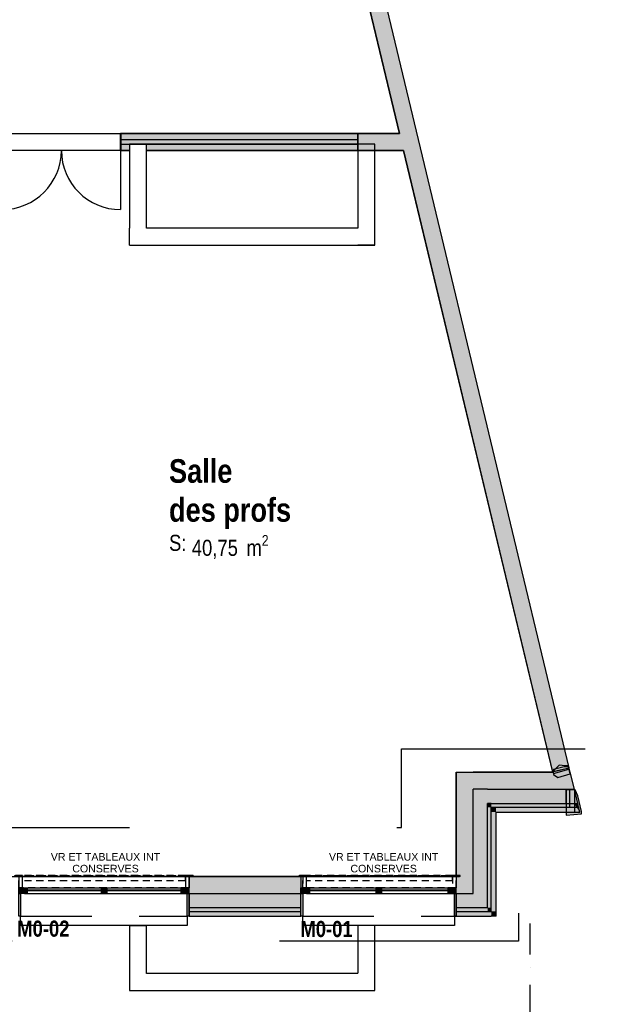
# Model space of a CAD drawing. Extents: x -24342 to 73038, y -9656 to 30949.
# Tile 73 of 118: x 8360 to 8976, y -3040 to -2000. Entities that reach past the tile are written whole.
import ezdxf
from ezdxf.enums import TextEntityAlignment as Align

# ---------------------------------------------------------------- set-up
doc = ezdxf.new("R2010")
doc.units = 0
doc.set_wipeout_variables(frame=1)
for name, pattern in [('21.0032_xref_rdc_02_pro$0$Points tirets', [670.277762, 352.777767, -176.388884, 0, -141.111112]), ('21.0032_xref_rdc_02_pro$0$Tirets petits', [125, 75, -50]), ('21.0032_xref_rdc_02_pro$0$Traits', [564.444447, 282.222223, -282.222223]), ('21.0032_xref_rdc_02_pro$0$Wipeout_Contour', [1000, 0, -1000]), ('ACAD_ISO12W100', [21, 12, -3, 0, -3, 0, -3])]:
    doc.linetypes.add(name, pattern=pattern)
for name, color, linetype in [('0_XREF', 250, 'Continuous'), ('21.0032_xref_rdc_02_pro$0$02-01 File _ Axe.Construction', 251, 'Continuous'), ('21.0032_xref_rdc_02_pro$0$02-04 Mur.Construction', 251, 'Continuous'), ('21.0032_xref_rdc_02_pro$0$02-04 VR et tablettes existantes', 251, 'Continuous'), ('21.0032_xref_rdc_02_pro$0$02-07 Dalle.Construction', 251, 'Continuous'), ('21.0032_xref_rdc_02_pro$0$06-05 Texte 50ème 20ème - DCE.Texte', 251, 'Continuous'), ('21.0032_xref_rdc_02_pro$0$08-01 2D Dessin général.2D', 251, 'Continuous'), ('21.0032_xref_rdc_02_pro$0$08-01 contour hachures', 251, 'Continuous'), ('21.0032_xref_rdc_02_pro$0$A-AREA-____-OTLN.Modèle IFC', 251, 'Continuous'), ('21.0032_xref_rdc_02_pro$0$A-WALL-____-OTLN.Modèle IFC', 251, 'Continuous'), ('21.0032_xref_rdc_02_pro$0$Fenêtres ARCHICAD', 251, 'Continuous'), ('21.0032_xref_rdc_02_pro$0$Marques de fenêtre ARCHICAD', 251, 'Continuous'), ('21.0032_xref_rdc_02_pro$0$Marques de Zone ARCHICAD', 251, 'Continuous'), ('21.0032_xref_rdc_02_pro$0$Portes ARCHICAD', 251, 'Continuous')]:
    doc.layers.add(name, color=color, linetype=linetype)
doc.styles.add('21.0032_xref_rdc_02_pro$0$STYLE_GENERE_1', font='ARIALNB.TTF')
doc.styles.add('21.0032_xref_rdc_02_pro$0$STYLE_GENERE_2', font='ARIALN.TTF')
doc.styles.add('21.0032_xref_rdc_02_pro$0$STYLE_GENERE_5', font='arial.ttf')

# ---------------------------------------------------------------- blocks, each defined once
blk = doc.blocks.new('21.0032_xref_rdc_02_pro$0$Salle _SAP_19_1', base_point=(85826, -25119))
at = {"layer": '21.0032_xref_rdc_02_pro$0$Marques de Zone ARCHICAD', "insert": (85417, -25444), "char_height": 170, "attachment_point": 1, "style": '21.0032_xref_rdc_02_pro$0$STYLE_GENERE_2'}
blk.add_mtext('\\A1;\\pt0,100;40,75{\\H0.66x;\\S^  ;} m{\\H0.66x;\\S2^  ;}', dxfattribs=at)
at = {"layer": '21.0032_xref_rdc_02_pro$0$Marques de Zone ARCHICAD'}
for tag, height, style, p in [('ROOM_NAME', 250, '21.0032_xref_rdc_02_pro$0$STYLE_GENERE_1', (85177, -24642)), ('DUMMY_849', 250, '21.0032_xref_rdc_02_pro$0$STYLE_GENERE_1', (85930, -24568)), ('zoneNameLine2', 250, '21.0032_xref_rdc_02_pro$0$STYLE_GENERE_1', (85177, -25053)), ('DUMMY_850', 250, '21.0032_xref_rdc_02_pro$0$STYLE_GENERE_1', (86476, -24979)), ('calculatedAreaCode', 170, '21.0032_xref_rdc_02_pro$0$STYLE_GENERE_2', (85177, -25441))]:
    blk.add_attdef(tag, text='', height=height, dxfattribs=dict(at, style=style)).set_placement(p, align=Align.TOP_LEFT)
blk = doc.blocks.new('21.0032_xref_rdc_02_pro$0$Dalle_8_1', base_point=(84760, -22380))
at = {"layer": '21.0032_xref_rdc_02_pro$0$02-07 Dalle.Construction', "linetype": 'Continuous', "flags": 128}
blk.add_lwpolyline([(84760, -22380), (87350, -22380), (87350, -21315), (84760, -21315)], close=True, dxfattribs=at)
blk = doc.blocks.new('21.0032_xref_rdc_02_pro$0$Fenêtre (Mur) 13[13]_1')
at = {"layer": '21.0032_xref_rdc_02_pro$0$Fenêtres ARCHICAD', "linetype": 'Continuous'}
blk.add_hatch(color=256, dxfattribs=at).paths.add_polyline_path([(84670, -21200), (84670, -21380), (87170, -21380), (87170, -21200)])
for p, q in [((84670, -21200), (87170, -21200)), ((84670, -21380), (84670, -21200)), ((87170, -21200), (87170, -21380)), ((87170, -21380), (84670, -21380))]:
    blk.add_line(p, q, dxfattribs=at)
blk = doc.blocks.new('21.0032_xref_rdc_02_pro$0$Porte (Mur) 21[22]_1')
at = {"layer": '21.0032_xref_rdc_02_pro$0$Portes ARCHICAD', "linetype": 'Continuous'}
for p, q in [((83415, -21380), (83415, -22005)), ((84665, -21380), (84665, -22005))]:
    blk.add_line(p, q, dxfattribs=at)
for centre, start, end in [((83415, -21380), 270, 0), ((84665, -21380), 180, 270)]:
    blk.add_arc(centre, 625, start, end, dxfattribs=at)
blk = doc.blocks.new('21.0032_xref_rdc_02_pro$0$Mur_71_1', base_point=(65160, -21290))
at = {"layer": '21.0032_xref_rdc_02_pro$0$A-WALL-____-OTLN.Modèle IFC', "linetype": 'Continuous'}
for points in [[(84665, -21380), (84670, -21380), (84670, -21200), (84665, -21200)], [(87170, -21380), (87654, -21380), (87611, -21200), (87170, -21200)]]:
    blk.add_hatch(color=256, dxfattribs=at).paths.add_polyline_path(points)
for p, q in [((84665, -21380), (84665, -21200)), ((84670, -21380), (84670, -21200)), ((87170, -21200), (84670, -21200)), ((87170, -21380), (87170, -21200)), ((84670, -21380), (87170, -21380))]:
    blk.add_line(p, q, dxfattribs=at)
at = {"layer": '21.0032_xref_rdc_02_pro$0$A-WALL-____-OTLN.Modèle IFC', "linetype": 'Continuous', "flags": 128}
for points in [[(84670, -21200), (84665, -21200)], [(87611, -21200), (87170, -21200)], [(84665, -21380), (84670, -21380)], [(87170, -21380), (87654, -21380)]]:
    blk.add_lwpolyline(points, dxfattribs=at)
at = {"layer": '21.0032_xref_rdc_02_pro$0$Fenêtres ARCHICAD', "linetype": 'Continuous'}
blk.add_blockref('21.0032_xref_rdc_02_pro$0$Fenêtre (Mur) 13[13]_1', (0, 0), dxfattribs=at)
at = {"layer": '21.0032_xref_rdc_02_pro$0$Portes ARCHICAD', "linetype": 'Continuous'}
blk.add_blockref('21.0032_xref_rdc_02_pro$0$Porte (Mur) 21[22]_1', (0, 0), dxfattribs=at)
blk = doc.blocks.new('21.0032_xref_rdc_02_pro$0$Mur_186_1', base_point=(86000, -14090))
at = {"layer": '21.0032_xref_rdc_02_pro$0$A-WALL-____-OTLN.Modèle IFC', "linetype": 'Continuous'}
blk.add_hatch(color=256, dxfattribs=at).paths.add_polyline_path([(87047, -18075), (86872, -18117), (89227, -27946), (89402, -27904)])
at = {"layer": '21.0032_xref_rdc_02_pro$0$A-WALL-____-OTLN.Modèle IFC', "linetype": 'Continuous', "flags": 128}
for points in [[(89402, -27904), (87047, -18075)], [(86872, -18117), (87611, -21200)], [(87654, -21380), (89227, -27946)], [(89227, -27946), (89402, -27904)]]:
    blk.add_lwpolyline(points, dxfattribs=at)
blk = doc.blocks.new('21.0032_xref_rdc_02_pro$0$Mur_229_1', base_point=(88210, -29050))
at = {"layer": '21.0032_xref_rdc_02_pro$0$02-04 Mur.Construction', "linetype": 'Continuous'}
for points in [[(88210, -27950), (88390, -28130), (88390, -27950)], [(88210, -28130), (88390, -28130), (88210, -27950)], [(88210, -28130), (88210, -29050), (88390, -29050), (88390, -28130)], [(88390, -28130), (88540, -28280), (88540, -28130)], [(88390, -28280), (88540, -28280), (88390, -28130)], [(88540, -28280), (88390, -28280), (88390, -29230), (88540, -29230)], [(88540, -28280), (88580, -28320), (88580, -28280)], [(88540, -28320), (88580, -28320), (88540, -28280)], [(88540, -28320), (88540, -29380), (88580, -29380), (88580, -28320)], [(88580, -28320), (88630, -28370), (88630, -28320)], [(88580, -28370), (88630, -28370), (88580, -28320)], [(88630, -28370), (88580, -28370), (88580, -29420), (88630, -29420)], [(88210, -29230), (88390, -29230), (88210, -29050)], [(88210, -29050), (88390, -29230), (88390, -29050)], [(88390, -29380), (88540, -29380), (88390, -29230)], [(88540, -29230), (88390, -29230), (88540, -29380)], [(88540, -29420), (88580, -29420), (88540, -29380)], [(88540, -29380), (88580, -29420), (88580, -29380)], [(88580, -29470), (88630, -29470), (88580, -29420)], [(88630, -29420), (88580, -29420), (88630, -29470)]]:
    blk.add_hatch(color=256, dxfattribs=at).paths.add_polyline_path(points)
for p, q in [((88540, -28130), (88390, -28130)), ((88390, -29050), (88390, -28130)), ((88580, -28280), (88540, -28280)), ((88540, -29230), (88540, -28280)), ((88580, -29380), (88580, -28320)), ((88390, -29230), (88390, -29050)), ((88210, -29230), (88390, -29230)), ((88540, -29380), (88540, -29230)), ((88390, -29380), (88540, -29380)), ((88580, -29420), (88580, -29380))]:
    blk.add_line(p, q, dxfattribs=at)
at = {"layer": '21.0032_xref_rdc_02_pro$0$02-04 Mur.Construction', "linetype": 'Continuous', "flags": 128}
for points in [[(88210, -27950), (88390, -27950)], [(88210, -27950), (88210, -29050)], [(88630, -29470), (88630, -28370)], [(88630, -29470), (88580, -29470)]]:
    blk.add_lwpolyline(points, dxfattribs=at)
blk = doc.blocks.new('21.0032_xref_rdc_02_pro$0$Mur_230_1', base_point=(88210, -27950))
at = {"layer": '21.0032_xref_rdc_02_pro$0$02-04 Mur.Construction', "linetype": 'Continuous'}
for points in [[(89228, -27950), (88390, -27950), (88390, -28130), (89271, -28130)], [(89228, -27950), (89351, -28130), (89457, -28130), (89413, -27950)], [(89271, -28130), (89351, -28130), (89228, -27950)], [(88540, -28280), (89453, -28280), (89351, -28130), (88540, -28130)], [(89351, -28130), (89453, -28280), (89492, -28280), (89457, -28130)], [(88580, -28320), (89480, -28320), (89453, -28280), (88580, -28280)], [(89453, -28280), (89480, -28320), (89502, -28320), (89492, -28280)], [(88630, -28370), (89514, -28370), (89480, -28320), (88630, -28320)], [(89502, -28320), (89480, -28320), (89514, -28370)]]:
    blk.add_hatch(color=256, dxfattribs=at).paths.add_polyline_path(points)
for p, q in [((88540, -28130), (88390, -28130)), ((88540, -28130), (89271, -28130)), ((89271, -28130), (89351, -28130)), ((89351, -28130), (89457, -28130)), ((88580, -28280), (88540, -28280)), ((88580, -28280), (89453, -28280)), ((89453, -28280), (89492, -28280)), ((88580, -28320), (89480, -28320)), ((89480, -28320), (89502, -28320))]:
    blk.add_line(p, q, dxfattribs=at)
at = {"layer": '21.0032_xref_rdc_02_pro$0$02-04 Mur.Construction', "linetype": 'Continuous', "flags": 128}
for points in [[(89228, -27950), (88390, -27950)], [(89457, -28130), (89413, -27950)], [(89492, -28280), (89457, -28130)], [(89502, -28320), (89492, -28280)], [(88630, -28370), (89514, -28370)], [(89514, -28370), (89502, -28320)]]:
    blk.add_lwpolyline(points, dxfattribs=at)
blk = doc.blocks.new('21.0032_xref_rdc_02_pro$0$Marque fenêtre 24[1]_1', base_point=(84490, -29050))
at = {"layer": '21.0032_xref_rdc_02_pro$0$Marques de fenêtre ARCHICAD', "style": '21.0032_xref_rdc_02_pro$0$STYLE_GENERE_1'}
blk.add_attdef('AC_WIDO_ID', text='', height=170, dxfattribs=at).set_placement((83574, -29738), align=Align.BOTTOM_LEFT)
blk = doc.blocks.new('21.0032_xref_rdc_02_pro$0$Baie générique 2019[17]_1')
at = {"layer": '21.0032_xref_rdc_02_pro$0$Fenêtres ARCHICAD', "linetype": 'Continuous'}
for points in [[(83590, -29230), (83650, -29230), (83650, -29170), (83590, -29170)], [(83610, -29230), (83590, -29230), (83590, -29470), (83610, -29470)], [(83650, -29230), (83680, -29230), (83680, -29170), (83650, -29170)], [(84490, -29230), (84490, -29170), (84460, -29170), (84460, -29230)], [(84490, -29230), (84490, -29170), (84460, -29170), (84460, -29230)], [(84490, -29230), (84490, -29170), (84460, -29170), (84460, -29230)], [(84490, -29230), (84520, -29230), (84520, -29170), (84490, -29170)], [(84490, -29230), (84520, -29230), (84520, -29170), (84490, -29170)], [(84490, -29230), (84520, -29230), (84520, -29170), (84490, -29170)], [(85330, -29230), (85330, -29170), (85300, -29170), (85300, -29230)], [(85390, -29230), (85390, -29170), (85330, -29170), (85330, -29230)], [(85390, -29230), (85370, -29230), (85370, -29470), (85390, -29470)]]:
    blk.add_hatch(color=256, dxfattribs=at).paths.add_polyline_path(points)
for p, q in [((83650, -29230), (83650, -29170)), ((83650, -29170), (83680, -29170)), ((83650, -29170), (85330, -29170)), ((83650, -29230), (85330, -29230)), ((83680, -29230), (83650, -29230)), ((83680, -29170), (83680, -29230)), ((83680, -29170), (85300, -29170)), ((83680, -29193), (85300, -29193)), ((83680, -29200), (85300, -29200)), ((83680, -29230), (85300, -29230)), ((84490, -29170), (84460, -29170)), ((84460, -29170), (84460, -29230)), ((84520, -29170), (84460, -29170)), ((84490, -29170), (84460, -29170)), ((84460, -29170), (84460, -29230)), ((84520, -29170), (84460, -29170)), ((84490, -29170), (84460, -29170)), ((84460, -29170), (84460, -29230)), ((84520, -29170), (84460, -29170)), ((84520, -29193), (84460, -29193)), ((84520, -29193), (84460, -29193)), ((84520, -29193), (84460, -29193)), ((84520, -29200), (84460, -29200)), ((84520, -29200), (84460, -29200)), ((84520, -29200), (84460, -29200)), ((84460, -29230), (84490, -29230)), ((84520, -29230), (84460, -29230)), ((84460, -29230), (84490, -29230)), ((84520, -29230), (84460, -29230)), ((84460, -29230), (84490, -29230)), ((84520, -29230), (84460, -29230)), ((84490, -29230), (84490, -29170)), ((84490, -29230), (84490, -29170)), ((84490, -29170), (84520, -29170)), ((84490, -29230), (84490, -29170)), ((84490, -29230), (84490, -29170)), ((84490, -29170), (84520, -29170)), ((84490, -29230), (84490, -29170)), ((84490, -29230), (84490, -29170)), ((84490, -29170), (84520, -29170)), ((84520, -29230), (84490, -29230)), ((84520, -29230), (84490, -29230)), ((84520, -29230), (84490, -29230)), ((84520, -29170), (84520, -29230)), ((84520, -29170), (84520, -29230)), ((84520, -29170), (84520, -29230)), ((85330, -29170), (85300, -29170)), ((85300, -29170), (85300, -29230)), ((85300, -29230), (85330, -29230)), ((85330, -29230), (85330, -29170)), ((83610, -29570), (83610, -29470)), ((85370, -29470), (85370, -29570)), ((85370, -29570), (83610, -29570))]:
    blk.add_line(p, q, dxfattribs=at)
at = {"layer": '21.0032_xref_rdc_02_pro$0$Fenêtres ARCHICAD', "linetype": 'Continuous', "flags": 128}
for points in [[(83590, -29230), (83590, -29170), (83650, -29170), (83650, -29230)], [(83610, -29230), (83610, -29470), (83590, -29470), (83590, -29230)], [(85390, -29230), (85390, -29170), (85330, -29170), (85330, -29230)], [(85390, -29230), (85390, -29470), (85370, -29470), (85370, -29230)]]:
    blk.add_lwpolyline(points, close=True, dxfattribs=at)
at = {"layer": '21.0032_xref_rdc_02_pro$0$Marques de fenêtre ARCHICAD'}
blk.add_blockref('21.0032_xref_rdc_02_pro$0$Marque fenêtre 24[1]_1', (84490, -29050), dxfattribs=at).add_auto_attribs({'AC_WIDO_ID': 'M0-02'})
blk = doc.blocks.new('21.0032_xref_rdc_02_pro$0$Marque fenêtre 24[2]_1', base_point=(87390, -29050))
at = {"layer": '21.0032_xref_rdc_02_pro$0$Marques de fenêtre ARCHICAD', "style": '21.0032_xref_rdc_02_pro$0$STYLE_GENERE_1'}
blk.add_attdef('AC_WIDO_ID', text='', height=170, dxfattribs=at).set_placement((86564, -29742), align=Align.BOTTOM_LEFT)
blk = doc.blocks.new('21.0032_xref_rdc_02_pro$0$Baie générique 2019[18]_1')
at = {"layer": '21.0032_xref_rdc_02_pro$0$Fenêtres ARCHICAD', "linetype": 'Continuous'}
for points in [[(86570, -29230), (86630, -29230), (86630, -29170), (86570, -29170)], [(86590, -29230), (86570, -29230), (86570, -29470), (86590, -29470)], [(86630, -29230), (86660, -29230), (86660, -29170), (86630, -29170)], [(87390, -29230), (87390, -29170), (87360, -29170), (87360, -29230)], [(87390, -29230), (87390, -29170), (87360, -29170), (87360, -29230)], [(87390, -29230), (87390, -29170), (87360, -29170), (87360, -29230)], [(87390, -29230), (87420, -29230), (87420, -29170), (87390, -29170)], [(87390, -29230), (87420, -29230), (87420, -29170), (87390, -29170)], [(87390, -29230), (87420, -29230), (87420, -29170), (87390, -29170)], [(88150, -29230), (88150, -29170), (88120, -29170), (88120, -29230)], [(88210, -29230), (88210, -29170), (88150, -29170), (88150, -29230)], [(88210, -29230), (88190, -29230), (88190, -29470), (88210, -29470)]]:
    blk.add_hatch(color=256, dxfattribs=at).paths.add_polyline_path(points)
for p, q in [((86630, -29230), (86630, -29170)), ((86630, -29170), (86660, -29170)), ((86630, -29170), (88150, -29170)), ((86630, -29230), (88150, -29230)), ((86660, -29230), (86630, -29230)), ((86660, -29170), (86660, -29230)), ((86660, -29170), (88120, -29170)), ((86660, -29193), (88120, -29193)), ((86660, -29200), (88120, -29200)), ((86660, -29230), (88120, -29230)), ((87390, -29170), (87360, -29170)), ((87360, -29170), (87360, -29230)), ((87420, -29170), (87360, -29170)), ((87390, -29170), (87360, -29170)), ((87360, -29170), (87360, -29230)), ((87420, -29170), (87360, -29170)), ((87390, -29170), (87360, -29170)), ((87360, -29170), (87360, -29230)), ((87420, -29170), (87360, -29170)), ((87420, -29193), (87360, -29193)), ((87420, -29193), (87360, -29193)), ((87420, -29193), (87360, -29193)), ((87420, -29200), (87360, -29200)), ((87420, -29200), (87360, -29200)), ((87420, -29200), (87360, -29200)), ((87360, -29230), (87390, -29230)), ((87420, -29230), (87360, -29230)), ((87360, -29230), (87390, -29230)), ((87420, -29230), (87360, -29230)), ((87360, -29230), (87390, -29230)), ((87420, -29230), (87360, -29230)), ((87390, -29230), (87390, -29170)), ((87390, -29230), (87390, -29170)), ((87390, -29170), (87420, -29170)), ((87390, -29230), (87390, -29170)), ((87390, -29230), (87390, -29170)), ((87390, -29170), (87420, -29170)), ((87390, -29230), (87390, -29170)), ((87390, -29230), (87390, -29170)), ((87390, -29170), (87420, -29170)), ((87420, -29230), (87390, -29230)), ((87420, -29230), (87390, -29230)), ((87420, -29230), (87390, -29230)), ((87420, -29170), (87420, -29230)), ((87420, -29170), (87420, -29230)), ((87420, -29170), (87420, -29230)), ((88150, -29170), (88120, -29170)), ((88120, -29170), (88120, -29230)), ((88120, -29230), (88150, -29230)), ((88150, -29230), (88150, -29170)), ((86590, -29570), (86590, -29470)), ((88190, -29470), (88190, -29570)), ((88190, -29570), (86590, -29570))]:
    blk.add_line(p, q, dxfattribs=at)
at = {"layer": '21.0032_xref_rdc_02_pro$0$Fenêtres ARCHICAD', "linetype": 'Continuous', "flags": 128}
for points in [[(86570, -29230), (86570, -29170), (86630, -29170), (86630, -29230)], [(86590, -29230), (86590, -29470), (86570, -29470), (86570, -29230)], [(88210, -29230), (88210, -29170), (88150, -29170), (88150, -29230)], [(88210, -29230), (88210, -29470), (88190, -29470), (88190, -29230)]]:
    blk.add_lwpolyline(points, close=True, dxfattribs=at)
at = {"layer": '21.0032_xref_rdc_02_pro$0$Marques de fenêtre ARCHICAD'}
blk.add_blockref('21.0032_xref_rdc_02_pro$0$Marque fenêtre 24[2]_1', (87390, -29050), dxfattribs=at).add_auto_attribs({'AC_WIDO_ID': 'M0-01'})
blk = doc.blocks.new('21.0032_xref_rdc_02_pro$0$Mur_232_1', base_point=(65085, -29050))
at = {"layer": '21.0032_xref_rdc_02_pro$0$02-04 Mur.Construction', "linetype": 'Continuous'}
for points in [[(85390, -29230), (86570, -29230), (86570, -29050), (85390, -29050)], [(85390, -29230), (85390, -29380), (86570, -29380), (86570, -29230)], [(88390, -29230), (88210, -29230), (88210, -29380), (88390, -29380)], [(85390, -29380), (85390, -29420), (86570, -29420), (86570, -29380)], [(85390, -29420), (85390, -29470), (86570, -29470), (86570, -29420)], [(88540, -29380), (88210, -29380), (88210, -29420), (88540, -29420)], [(88580, -29420), (88210, -29420), (88210, -29470), (88580, -29470)]]:
    blk.add_hatch(color=256, dxfattribs=at).paths.add_polyline_path(points)
for p, q in [((85390, -29050), (85390, -29170)), ((86570, -29050), (86570, -29170)), ((88210, -29050), (88210, -29170)), ((85390, -29380), (85390, -29170)), ((85390, -29230), (86570, -29230)), ((86570, -29380), (86570, -29170)), ((88210, -29380), (88210, -29170)), ((88210, -29230), (88390, -29230)), ((85390, -29380), (86570, -29380)), ((85390, -29420), (85390, -29380)), ((85390, -29420), (86570, -29420)), ((85390, -29470), (85390, -29420)), ((86570, -29420), (86570, -29380)), ((86570, -29470), (86570, -29420)), ((88210, -29380), (88390, -29380)), ((88210, -29420), (88210, -29380)), ((88210, -29420), (88540, -29420)), ((88210, -29470), (88210, -29420)), ((88390, -29380), (88540, -29380)), ((88540, -29420), (88580, -29420))]:
    blk.add_line(p, q, dxfattribs=at)
at = {"layer": '21.0032_xref_rdc_02_pro$0$02-04 Mur.Construction', "linetype": 'Continuous', "flags": 128}
for points in [[(86570, -29050), (85390, -29050)], [(85390, -29470), (86570, -29470)], [(88210, -29470), (88580, -29470)]]:
    blk.add_lwpolyline(points, dxfattribs=at)
at = {"layer": '21.0032_xref_rdc_02_pro$0$Fenêtres ARCHICAD', "linetype": 'Continuous'}
for name in ['21.0032_xref_rdc_02_pro$0$Baie générique 2019[17]_1', '21.0032_xref_rdc_02_pro$0$Baie générique 2019[18]_1']:
    blk.add_blockref(name, (0, 0), dxfattribs=at)
blk = doc.blocks.new('21.0032_xref_rdc_02_pro$0$Mur_239_1', base_point=(87170, -21380))
at = {"linetype": '21.0032_xref_rdc_02_pro$0$Wipeout_Contour', "ltscale": 270121.594045}
blk.add_wipeout([(87170, -22380), (87350, -22380), (87170, -22200)], dxfattribs=at).dxf.layer = '21.0032_xref_rdc_02_pro$0$02-04 Mur.Construction'
at = {"linetype": '21.0032_xref_rdc_02_pro$0$Wipeout_Contour', "ltscale": 359761.488247}
blk.add_wipeout([(87350, -22200), (87350, -21380), (87170, -21380), (87170, -22200)], dxfattribs=at).dxf.layer = '21.0032_xref_rdc_02_pro$0$02-04 Mur.Construction'
at = {"layer": '21.0032_xref_rdc_02_pro$0$02-04 Mur.Construction', "linetype": 'Continuous', "flags": 128}
blk.add_lwpolyline([(87170, -21380), (87350, -21380)], dxfattribs=at)
at = {"linetype": '21.0032_xref_rdc_02_pro$0$Wipeout_Contour', "ltscale": 270250.228207}
blk.add_wipeout([(87350, -22200), (87170, -22200), (87350, -22380)], dxfattribs=at).dxf.layer = '21.0032_xref_rdc_02_pro$0$02-04 Mur.Construction'
at = {"layer": '21.0032_xref_rdc_02_pro$0$02-04 Mur.Construction', "linetype": 'Continuous', "flags": 128}
for points in [[(87170, -21380), (87170, -22200)], [(87350, -22380), (87350, -21380)], [(87350, -22380), (87170, -22380)]]:
    blk.add_lwpolyline(points, dxfattribs=at)
blk = doc.blocks.new('21.0032_xref_rdc_02_pro$0$Mur_240_1', base_point=(87170, -22380))
at = {"linetype": '21.0032_xref_rdc_02_pro$0$Wipeout_Contour', "ltscale": 263077.773362}
blk.add_wipeout([(84760, -22200), (84760, -22380), (84940, -22200)], dxfattribs=at).dxf.layer = '21.0032_xref_rdc_02_pro$0$02-04 Mur.Construction'
at = {"linetype": '21.0032_xref_rdc_02_pro$0$Wipeout_Contour', "ltscale": 263296.887276}
blk.add_wipeout([(84940, -22200), (84760, -22380), (84940, -22380)], dxfattribs=at).dxf.layer = '21.0032_xref_rdc_02_pro$0$02-04 Mur.Construction'
at = {"layer": '21.0032_xref_rdc_02_pro$0$02-04 Mur.Construction', "linetype": 'Continuous', "flags": 128}
blk.add_lwpolyline([(84760, -22380), (84760, -22200)], dxfattribs=at)
at = {"linetype": '21.0032_xref_rdc_02_pro$0$Wipeout_Contour', "ltscale": 355581.859823}
blk.add_wipeout([(87170, -22200), (84940, -22200), (84940, -22380), (87170, -22380)], dxfattribs=at).dxf.layer = '21.0032_xref_rdc_02_pro$0$02-04 Mur.Construction'
at = {"layer": '21.0032_xref_rdc_02_pro$0$02-04 Mur.Construction', "linetype": 'Continuous', "flags": 128}
for points in [[(87170, -22200), (84940, -22200)], [(84760, -22380), (87170, -22380)]]:
    blk.add_lwpolyline(points, dxfattribs=at)
blk = doc.blocks.new('21.0032_xref_rdc_02_pro$0$Mur_241_1', base_point=(84760, -22380))
at = {"linetype": '21.0032_xref_rdc_02_pro$0$Wipeout_Contour', "ltscale": 350385.175237}
blk.add_wipeout([(84940, -22200), (84940, -21315), (84760, -21315), (84760, -22200)], dxfattribs=at).dxf.layer = '21.0032_xref_rdc_02_pro$0$02-04 Mur.Construction'
at = {"layer": '21.0032_xref_rdc_02_pro$0$02-04 Mur.Construction', "linetype": 'Continuous', "flags": 128}
for points in [[(84760, -21315), (84940, -21315)], [(84760, -21315), (84760, -22200)], [(84940, -22200), (84940, -21315)]]:
    blk.add_lwpolyline(points, dxfattribs=at)
blk = doc.blocks.new('21.0032_xref_rdc_02_pro$0$Mur_242_1', base_point=(84760, -30256))
at = {"linetype": '21.0032_xref_rdc_02_pro$0$Wipeout_Contour', "ltscale": 270273.468817}
blk.add_wipeout([(84940, -30076), (84760, -30256), (84940, -30256)], dxfattribs=at).dxf.layer = '21.0032_xref_rdc_02_pro$0$02-04 Mur.Construction'
at = {"linetype": '21.0032_xref_rdc_02_pro$0$Wipeout_Contour', "ltscale": 359755.672173}
blk.add_wipeout([(84940, -30076), (84940, -29570), (84760, -29570), (84760, -30076)], dxfattribs=at).dxf.layer = '21.0032_xref_rdc_02_pro$0$02-04 Mur.Construction'
at = {"layer": '21.0032_xref_rdc_02_pro$0$02-04 Mur.Construction', "linetype": 'Continuous', "flags": 128}
blk.add_lwpolyline([(84760, -29570), (84940, -29570)], dxfattribs=at)
at = {"linetype": '21.0032_xref_rdc_02_pro$0$Wipeout_Contour', "ltscale": 270044.179232}
blk.add_wipeout([(84760, -30076), (84760, -30256), (84940, -30076)], dxfattribs=at).dxf.layer = '21.0032_xref_rdc_02_pro$0$02-04 Mur.Construction'
at = {"layer": '21.0032_xref_rdc_02_pro$0$02-04 Mur.Construction', "linetype": 'Continuous', "flags": 128}
for points in [[(84760, -29570), (84760, -30256)], [(84940, -30076), (84940, -29570)], [(84760, -30256), (84940, -30256)]]:
    blk.add_lwpolyline(points, dxfattribs=at)
blk = doc.blocks.new('21.0032_xref_rdc_02_pro$0$Mur_243_1', base_point=(87170, -30256))
at = {"linetype": '21.0032_xref_rdc_02_pro$0$Wipeout_Contour', "ltscale": 368863.408311}
blk.add_wipeout([(87350, -30076), (87350, -29570), (87170, -29570), (87170, -30076)], dxfattribs=at).dxf.layer = '21.0032_xref_rdc_02_pro$0$02-04 Mur.Construction'
at = {"layer": '21.0032_xref_rdc_02_pro$0$02-04 Mur.Construction', "linetype": 'Continuous', "flags": 128}
for points in [[(87350, -29570), (87170, -29570)], [(87170, -29570), (87170, -30076)], [(87350, -30076), (87350, -29570)]]:
    blk.add_lwpolyline(points, dxfattribs=at)
blk = doc.blocks.new('21.0032_xref_rdc_02_pro$0$Mur_244_1', base_point=(87350, -30256))
at = {"linetype": '21.0032_xref_rdc_02_pro$0$Wipeout_Contour', "ltscale": 365099.810459}
blk.add_wipeout([(84940, -30256), (87350, -30256), (87350, -30076), (84940, -30076)], dxfattribs=at).dxf.layer = '21.0032_xref_rdc_02_pro$0$02-04 Mur.Construction'
at = {"layer": '21.0032_xref_rdc_02_pro$0$02-04 Mur.Construction', "linetype": 'Continuous', "flags": 128}
for points in [[(87170, -30076), (84940, -30076)], [(87350, -30256), (87350, -30076)], [(84940, -30256), (87350, -30256)]]:
    blk.add_lwpolyline(points, dxfattribs=at)
blk = doc.blocks.new('21.0032_xref_rdc_02_pro$0$Mur_245_1', base_point=(89228, -27947))
at = {"layer": '21.0032_xref_rdc_02_pro$0$02-04 Mur.Construction', "linetype": 'Continuous'}
blk.add_hatch(color=256, dxfattribs=at).paths.add_polyline_path([(89413, -27950), (89403, -27905), (89228, -27947), (89228, -27950)])
at = {"layer": '21.0032_xref_rdc_02_pro$0$02-04 Mur.Construction', "linetype": 'Continuous', "flags": 128}
for points in [[(89403, -27905), (89228, -27947)], [(89228, -27947), (89228, -27950)], [(89413, -27950), (89403, -27905)]]:
    blk.add_lwpolyline(points, dxfattribs=at)
blk = doc.blocks.new('21.0032_xref_rdc_02_pro$0$Forme_2_1')
at = {"layer": '21.0032_xref_rdc_02_pro$0$02-04 VR et tablettes existantes', "linetype": '21.0032_xref_rdc_02_pro$0$Tirets petits', "flags": 128}
for points in [[(83590, -29170), (83590, -29050)], [(83590, -29050), (85390, -29050)], [(85390, -29050), (85390, -29170)], [(85390, -29170), (83590, -29170)]]:
    blk.add_lwpolyline(points, dxfattribs=at)
blk = doc.blocks.new('21.0032_xref_rdc_02_pro$0$Forme_3_1')
at = {"layer": '21.0032_xref_rdc_02_pro$0$02-04 VR et tablettes existantes', "linetype": '21.0032_xref_rdc_02_pro$0$Tirets petits', "flags": 128}
for points in [[(83550, -29050), (83550, -29040)], [(83550, -29040), (85430, -29040)], [(85430, -29050), (83550, -29050)], [(85430, -29050), (85430, -29040)]]:
    blk.add_lwpolyline(points, dxfattribs=at)
blk = doc.blocks.new('21.0032_xref_rdc_02_pro$0$Forme_4_1')
at = {"layer": '21.0032_xref_rdc_02_pro$0$02-04 VR et tablettes existantes', "linetype": '21.0032_xref_rdc_02_pro$0$Tirets petits', "flags": 128}
for points in [[(83590, -29170), (83590, -29050)], [(83590, -29050), (85390, -29050)], [(85390, -29050), (85390, -29170)], [(85390, -29170), (83590, -29170)]]:
    blk.add_lwpolyline(points, dxfattribs=at)
blk = doc.blocks.new('21.0032_xref_rdc_02_pro$0$Forme_5_1')
at = {"layer": '21.0032_xref_rdc_02_pro$0$02-04 VR et tablettes existantes', "linetype": '21.0032_xref_rdc_02_pro$0$Tirets petits', "flags": 128}
for points in [[(83550, -29050), (83550, -29040)], [(83550, -29040), (85430, -29040)], [(85430, -29050), (83550, -29050)], [(85430, -29040), (85430, -29050)]]:
    blk.add_lwpolyline(points, dxfattribs=at)
blk = doc.blocks.new('21.0032_xref_rdc_02_pro$0$Forme_6_1')
at = {"layer": '21.0032_xref_rdc_02_pro$0$02-04 VR et tablettes existantes', "linetype": 'Continuous', "flags": 128}
for points in [[(83590, -29050), (83590, -29170)], [(83630, -29050), (83590, -29050)], [(83630, -29170), (83630, -29050)], [(83630, -29170), (83590, -29170)]]:
    blk.add_lwpolyline(points, dxfattribs=at)
blk = doc.blocks.new('21.0032_xref_rdc_02_pro$0$Forme_7_1')
at = {"layer": '21.0032_xref_rdc_02_pro$0$02-04 VR et tablettes existantes', "linetype": 'Continuous', "flags": 128}
for points in [[(85350, -29050), (85350, -29170)], [(85390, -29050), (85350, -29050)], [(85390, -29170), (85390, -29050)], [(85390, -29170), (85350, -29170)]]:
    blk.add_lwpolyline(points, dxfattribs=at)
blk = doc.blocks.new('21.0032_xref_rdc_02_pro$0$Forme_8_1')
at = {"layer": '21.0032_xref_rdc_02_pro$0$02-04 VR et tablettes existantes', "linetype": '21.0032_xref_rdc_02_pro$0$Tirets petits', "flags": 128}
for points in [[(85430, -29040), (85350, -29040)], [(85350, -29040), (85350, -29050)], [(85350, -29050), (85430, -29050)], [(85430, -29050), (85430, -29040)]]:
    blk.add_lwpolyline(points, dxfattribs=at)
blk = doc.blocks.new('21.0032_xref_rdc_02_pro$0$Forme_9_1')
at = {"layer": '21.0032_xref_rdc_02_pro$0$02-04 VR et tablettes existantes', "linetype": '21.0032_xref_rdc_02_pro$0$Tirets petits', "flags": 128}
for points in [[(83630, -29040), (83550, -29040)], [(83550, -29040), (83550, -29050)], [(83550, -29050), (83630, -29050)], [(83630, -29050), (83630, -29040)]]:
    blk.add_lwpolyline(points, dxfattribs=at)
blk = doc.blocks.new('21.0032_xref_rdc_02_pro$0$Forme_10_1')
at = {"layer": '21.0032_xref_rdc_02_pro$0$02-04 VR et tablettes existantes', "linetype": '21.0032_xref_rdc_02_pro$0$Tirets petits', "flags": 128}
for points in [[(85350, -29040), (83630, -29040)], [(83630, -29098), (83630, -29040)], [(85350, -29098), (83630, -29098)], [(85350, -29098), (85350, -29040)]]:
    blk.add_lwpolyline(points, dxfattribs=at)
blk = doc.blocks.new('21.0032_xref_rdc_02_pro$0$Forme_11_1')
at = {"layer": '21.0032_xref_rdc_02_pro$0$02-04 VR et tablettes existantes', "linetype": '21.0032_xref_rdc_02_pro$0$Tirets petits', "flags": 128}
for points in [[(86590, -29170), (86590, -29050)], [(86590, -29050), (88210, -29050)], [(88210, -29050), (88210, -29170)], [(88210, -29170), (86590, -29170)]]:
    blk.add_lwpolyline(points, dxfattribs=at)
blk = doc.blocks.new('21.0032_xref_rdc_02_pro$0$Forme_12_1')
at = {"layer": '21.0032_xref_rdc_02_pro$0$02-04 VR et tablettes existantes', "linetype": '21.0032_xref_rdc_02_pro$0$Tirets petits', "flags": 128}
for points in [[(86550, -29050), (86550, -29040)], [(86550, -29040), (88250, -29040)], [(88250, -29050), (86550, -29050)], [(88250, -29050), (88250, -29040)]]:
    blk.add_lwpolyline(points, dxfattribs=at)
blk = doc.blocks.new('21.0032_xref_rdc_02_pro$0$Forme_13_1')
at = {"layer": '21.0032_xref_rdc_02_pro$0$02-04 VR et tablettes existantes', "linetype": '21.0032_xref_rdc_02_pro$0$Tirets petits', "flags": 128}
for points in [[(86590, -29170), (86590, -29050)], [(86590, -29050), (88210, -29050)], [(88210, -29050), (88210, -29170)], [(88210, -29170), (86590, -29170)]]:
    blk.add_lwpolyline(points, dxfattribs=at)
blk = doc.blocks.new('21.0032_xref_rdc_02_pro$0$Forme_14_1')
at = {"layer": '21.0032_xref_rdc_02_pro$0$02-04 VR et tablettes existantes', "linetype": '21.0032_xref_rdc_02_pro$0$Tirets petits', "flags": 128}
for points in [[(86550, -29050), (86550, -29040)], [(86550, -29040), (88170, -29040)], [(88170, -29050), (86550, -29050)], [(88170, -29040), (88170, -29050)]]:
    blk.add_lwpolyline(points, dxfattribs=at)
blk = doc.blocks.new('21.0032_xref_rdc_02_pro$0$Forme_15_1')
at = {"layer": '21.0032_xref_rdc_02_pro$0$02-04 VR et tablettes existantes', "linetype": '21.0032_xref_rdc_02_pro$0$Tirets petits', "flags": 128}
for points in [[(86590, -29050), (86590, -29170)], [(86630, -29050), (86590, -29050)], [(86630, -29170), (86630, -29050)], [(86630, -29170), (86590, -29170)]]:
    blk.add_lwpolyline(points, dxfattribs=at)
blk = doc.blocks.new('21.0032_xref_rdc_02_pro$0$Forme_16_1')
at = {"layer": '21.0032_xref_rdc_02_pro$0$02-04 VR et tablettes existantes', "linetype": '21.0032_xref_rdc_02_pro$0$Tirets petits', "flags": 128}
for points in [[(88170, -29050), (88170, -29170)], [(88210, -29050), (88170, -29050)], [(88210, -29170), (88210, -29050)], [(88210, -29170), (88170, -29170)]]:
    blk.add_lwpolyline(points, dxfattribs=at)
blk = doc.blocks.new('21.0032_xref_rdc_02_pro$0$Forme_17_1')
at = {"layer": '21.0032_xref_rdc_02_pro$0$02-04 VR et tablettes existantes', "linetype": '21.0032_xref_rdc_02_pro$0$Tirets petits', "flags": 128}
for points in [[(88250, -29040), (88170, -29040)], [(88170, -29040), (88170, -29050)], [(88170, -29050), (88250, -29050)], [(88250, -29050), (88250, -29040)]]:
    blk.add_lwpolyline(points, dxfattribs=at)
blk = doc.blocks.new('21.0032_xref_rdc_02_pro$0$Forme_18_1')
at = {"layer": '21.0032_xref_rdc_02_pro$0$02-04 VR et tablettes existantes', "linetype": '21.0032_xref_rdc_02_pro$0$Tirets petits', "flags": 128}
for points in [[(86630, -29040), (86550, -29040)], [(86550, -29040), (86550, -29050)], [(86550, -29050), (86630, -29050)], [(86630, -29050), (86630, -29040)]]:
    blk.add_lwpolyline(points, dxfattribs=at)
blk = doc.blocks.new('21.0032_xref_rdc_02_pro$0$Forme_19_1')
at = {"layer": '21.0032_xref_rdc_02_pro$0$02-04 VR et tablettes existantes', "linetype": '21.0032_xref_rdc_02_pro$0$Tirets petits', "flags": 128}
for points in [[(86630, -29098), (86630, -29040)], [(88170, -29040), (86630, -29040)], [(88170, -29098), (86630, -29098)], [(88170, -29098), (88170, -29040)]]:
    blk.add_lwpolyline(points, dxfattribs=at)
blk = doc.blocks.new('21.0032_xref_rdc_02_pro$0$Marque grille standard[704]_1', base_point=(88990, -31547))
at = {"layer": '21.0032_xref_rdc_02_pro$0$02-01 File _ Axe.Construction', "linetype": '21.0032_xref_rdc_02_pro$0$Points tirets'}
blk.add_line((88990, -30547), (88990, -29547), dxfattribs=at)
at = {"layer": '21.0032_xref_rdc_02_pro$0$02-01 File _ Axe.Construction', "style": '21.0032_xref_rdc_02_pro$0$STYLE_GENERE_5'}
blk.add_attdef('AC_MarkerText_1', text='', height=350, rotation=360, dxfattribs=at).set_placement((88990, -31872), align=Align.TOP_CENTER)
blk = doc.blocks.new('21.0032_xref_rdc_02_pro')
at = {"layer": '21.0032_xref_rdc_02_pro$0$08-01 2D Dessin général.2D', "linetype": 'Continuous'}
for points in [[(8929.6, -2787.5), (8923.2, -2793.7), (8923.7, -2797.3), (8928.4, -2800.4), (8941.2, -2796.7), (8939.2, -2788.3), (8932.8, -2788)], [(8923.7, -2792.1), (8923.1, -2794), (8923.5, -2796.4), (8939.9, -2791.8), (8939.1, -2789.1), (8934.9, -2789.1)], [(8937.1, -2813.5), (8937.1, -2840.4), (8953.3, -2839), (8953.3, -2836.5), (8949.4, -2819.8), (8946.5, -2813.5)]]:
    blk.add_hatch(color=256, dxfattribs=at).paths.add_polyline_path(points)
for p, q in [((8936.7, -2813), (8936.7, -2828)), ((8940.7, -2813), (8940.7, -2832)), ((8945.7, -2813), (8945.7, -2837)), ((8937.1, -2832), (8940.7, -2832)), ((8937.1, -2837), (8945.7, -2837))]:
    blk.add_line(p, q, dxfattribs=at)
at = {"layer": '21.0032_xref_rdc_02_pro$0$08-01 2D Dessin général.2D', "linetype": '21.0032_xref_rdc_02_pro$0$Tirets petits'}
for p, q in [((8361, -2947), (8537, -2947)), ((8659, -2947), (8821, -2947))]:
    blk.add_line(p, q, dxfattribs=at)
at = {"layer": '21.0032_xref_rdc_02_pro$0$08-01 2D Dessin général.2D', "linetype": 'Continuous', "flags": 128}
for points in [[(8929.6, -2787.5), (8923.2, -2793.7), (8923.7, -2797.3), (8928.4, -2800.4), (8941.2, -2796.7), (8939.2, -2788.3), (8932.8, -2788)], [(8923.7, -2792.1), (8923.1, -2794), (8923.5, -2796.4), (8939.9, -2791.8), (8939.1, -2789.1), (8934.9, -2789.1)], [(8937.1, -2813.5), (8937.1, -2840.4), (8953.3, -2839), (8953.3, -2836.5), (8949.4, -2819.8), (8946.5, -2813.5)]]:
    blk.add_lwpolyline(points, close=True, dxfattribs=at)
at = {"layer": '21.0032_xref_rdc_02_pro$0$A-AREA-____-OTLN.Modèle IFC', "linetype": 'Continuous', "flags": 128}
blk.add_lwpolyline([(4390, -2120), (8761.1, -2120), (8592.9, -1418), (8427.5, -1418), (8560, -1961.4), (6560.1, -1961.4), (6560.1, -1366.3, -0.157957), (6506.5, -1249)], format="xyb", dxfattribs=at)
blk.add_lwpolyline([(8821, -2795), (8922.8, -2795), (8765.4, -2138), (8308, -2138), (8308, -2596), (8308, -2905), (8821, -2905)], close=True, dxfattribs=at)
at = {"layer": '21.0032_xref_rdc_02_pro$0$02-01 File _ Axe.Construction', "linetype": 'Continuous', "xscale": 0.1, "yscale": 0.1, "zscale": 0.1}
blk.add_blockref('21.0032_xref_rdc_02_pro$0$Marque grille standard[704]_1', (8899, -3154.7), dxfattribs=at)
at = {"layer": '21.0032_xref_rdc_02_pro$0$02-04 Mur.Construction', "xscale": 0.1, "yscale": 0.1, "zscale": 0.1}
for name, p in [('21.0032_xref_rdc_02_pro$0$Mur_229_1', (8821, -2905)), ('21.0032_xref_rdc_02_pro$0$Mur_230_1', (8821, -2795)), ('21.0032_xref_rdc_02_pro$0$Mur_245_1', (8922.8, -2794.7)), ('21.0032_xref_rdc_02_pro$0$Mur_232_1', (6508.5, -2905))]:
    blk.add_blockref(name, p, dxfattribs=at)
at = {"layer": '21.0032_xref_rdc_02_pro$0$02-04 VR et tablettes existantes', "linetype": 'Continuous', "xscale": 0.1, "yscale": 0.1, "zscale": 0.1}
for name in ['21.0032_xref_rdc_02_pro$0$Forme_3_1', '21.0032_xref_rdc_02_pro$0$Forme_5_1', '21.0032_xref_rdc_02_pro$0$Forme_9_1', '21.0032_xref_rdc_02_pro$0$Forme_2_1', '21.0032_xref_rdc_02_pro$0$Forme_4_1', '21.0032_xref_rdc_02_pro$0$Forme_6_1', '21.0032_xref_rdc_02_pro$0$Forme_10_1', '21.0032_xref_rdc_02_pro$0$Forme_8_1', '21.0032_xref_rdc_02_pro$0$Forme_7_1', '21.0032_xref_rdc_02_pro$0$Forme_12_1', '21.0032_xref_rdc_02_pro$0$Forme_14_1', '21.0032_xref_rdc_02_pro$0$Forme_18_1', '21.0032_xref_rdc_02_pro$0$Forme_11_1', '21.0032_xref_rdc_02_pro$0$Forme_13_1', '21.0032_xref_rdc_02_pro$0$Forme_15_1', '21.0032_xref_rdc_02_pro$0$Forme_19_1', '21.0032_xref_rdc_02_pro$0$Forme_17_1', '21.0032_xref_rdc_02_pro$0$Forme_16_1']:
    blk.add_blockref(name, (0, 0), dxfattribs=at)
at = {"layer": '21.0032_xref_rdc_02_pro$0$02-07 Dalle.Construction', "linetype": 'Continuous', "xscale": 0.1, "yscale": 0.1, "zscale": 0.1}
blk.add_blockref('21.0032_xref_rdc_02_pro$0$Dalle_8_1', (8476, -2238), dxfattribs=at)
at = {"layer": '21.0032_xref_rdc_02_pro$0$A-AREA-____-OTLN.Modèle IFC', "linetype": 'Continuous', "xscale": 0.1, "yscale": 0.1, "zscale": 0.1}
blk.add_blockref('21.0032_xref_rdc_02_pro$0$Salle _SAP_19_1', (8582.6, -2511.9), dxfattribs=at).add_auto_attribs({'ROOM_NAME': 'Salle ', 'zoneNameLine2': 'des profs', 'calculatedAreaCode': 'S: '})
at = {"layer": '21.0032_xref_rdc_02_pro$0$A-WALL-____-OTLN.Modèle IFC', "xscale": 0.1, "yscale": 0.1, "zscale": 0.1}
for name, p in [('21.0032_xref_rdc_02_pro$0$Mur_186_1', (8600, -1409)), ('21.0032_xref_rdc_02_pro$0$Mur_71_1', (6516, -2129))]:
    blk.add_blockref(name, p, dxfattribs=at)
at = {"layer": '21.0032_xref_rdc_02_pro$0$06-05 Texte 50ème 20ème - DCE.Texte', "linetype": 'Continuous', "char_height": 8, "width": 173.098, "attachment_point": 5, "line_spacing_factor": 0.933036, "style": '21.0032_xref_rdc_02_pro$0$STYLE_GENERE_5'}
for insert in [(8450.6, -2890.6), (8744.3, -2890.6)]:
    blk.add_mtext('\\A1;VR ET TABLEAUX INT CONSERVES', dxfattribs=dict(at, insert=insert))
at = {"layer": '21.0032_xref_rdc_02_pro$0$02-04 Mur.Construction', "xscale": 0.1, "yscale": 0.1, "zscale": 0.1}
for name, p in [('21.0032_xref_rdc_02_pro$0$Mur_239_1', (8717, -2138)), ('21.0032_xref_rdc_02_pro$0$Mur_242_1', (8476, -3025.6)), ('21.0032_xref_rdc_02_pro$0$Mur_243_1', (8717, -3025.6))]:
    blk.add_blockref(name, p, dxfattribs=at)
at = {"layer": '21.0032_xref_rdc_02_pro$0$08-01 2D Dessin général.2D', "linetype": 'Continuous'}
blk.add_line((8717, -2120), (8717, -2138), dxfattribs=at)
at = {"layer": '21.0032_xref_rdc_02_pro$0$08-01 contour hachures', "linetype": '21.0032_xref_rdc_02_pro$0$Traits', "flags": 128}
blk.add_lwpolyline([(3407.7, -2412.1), (4449.8, -2412.1), (4449.8, -2658.9), (5957.7, -2814.3), (5957.7, -2853.4), (8763.1, -2853.4), (8763.1, -2770.1), (8976.2, -2770.1), (8976.2, -2853.4), (8886.7, -2853.4), (8886.7, -2973.6), (5825.7, -2973.6), (5825.7, -2926.5), (4291.3, -2776), (4291.3, -2595.3), (4154.8, -2595.3), (4154.8, -2776), (3536.1, -2776), (3536.1, -2973.6), (3029.2, -2973.6), (3029.2, -2853.4), (3407.7, -2853.4)], close=True, dxfattribs=at)
at = {"layer": '21.0032_xref_rdc_02_pro$0$02-04 Mur.Construction', "xscale": 0.1, "yscale": 0.1, "zscale": 0.1}
for name, p in [('21.0032_xref_rdc_02_pro$0$Mur_240_1', (8717, -2238)), ('21.0032_xref_rdc_02_pro$0$Mur_244_1', (8735, -3025.6))]:
    blk.add_blockref(name, p, dxfattribs=at)
blk.add_blockref('21.0032_xref_rdc_02_pro$0$Mur_241_1', (8476, -2238), dxfattribs=at)
at = {"layer": '21.0032_xref_rdc_02_pro$0$08-01 2D Dessin général.2D', "linetype": 'Continuous'}
for p, q in [((8466.4, -2126.5), (8717, -2126.5)), ((8466.4, -2131.5), (8717, -2131.5))]:
    blk.add_line(p, q, dxfattribs=at)

msp = doc.modelspace()

# ---------------------------------------------------------------- block references
at = {"layer": '0_XREF', "linetype": 'ACAD_ISO12W100'}
msp.add_blockref('21.0032_xref_rdc_02_pro', (0, 0), dxfattribs=at)

doc.saveas('drawing.dxf')
